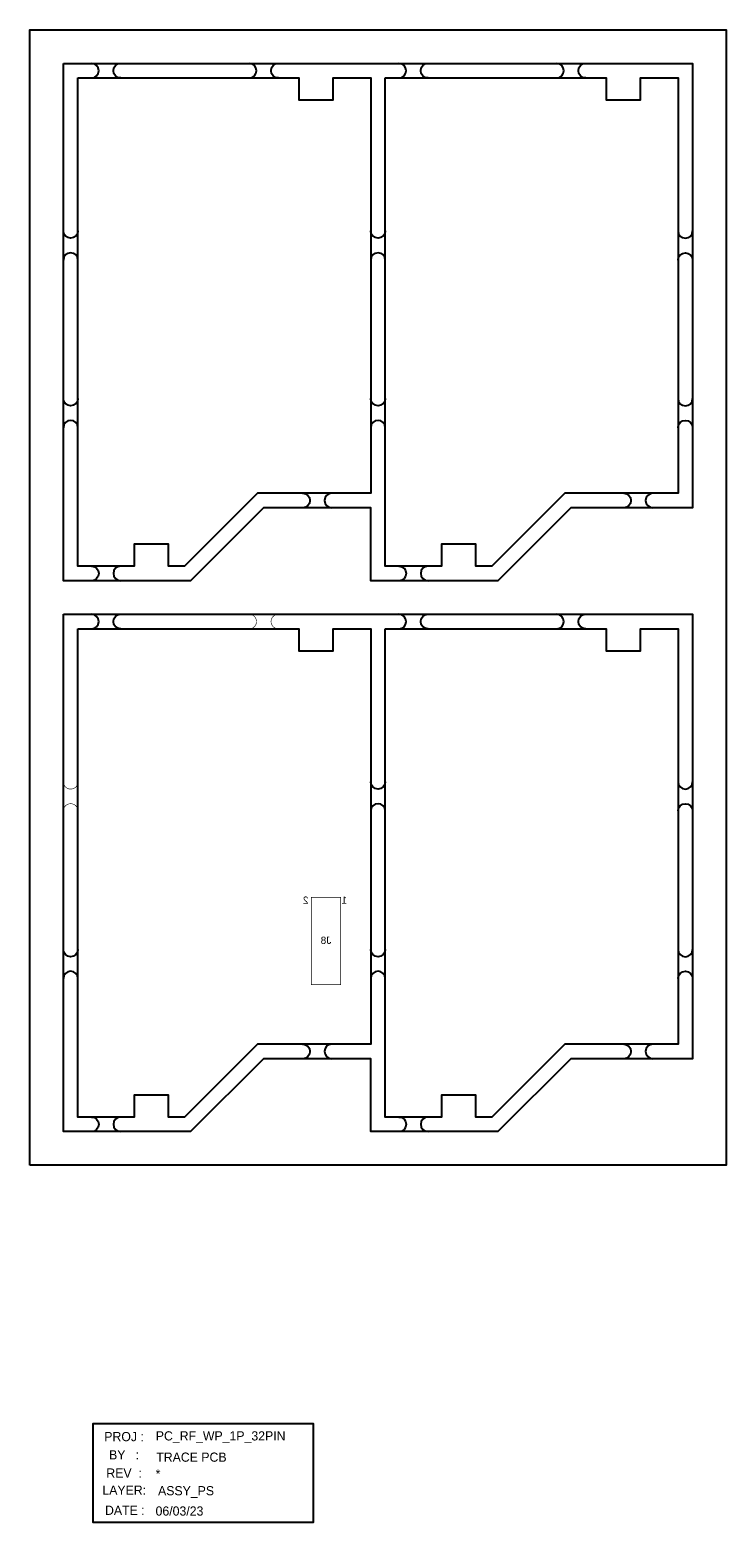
# Model space of a CAD drawing. Extents: x 0 to 121, y -62 to 198.
import ezdxf
from ezdxf.enums import TextEntityAlignment as Align

# ---------------------------------------------------------------- set-up
doc = ezdxf.new("R2010")
doc.units = 0
for name, color, linetype in [('BG_ASSY_PS_FORMAT', 85, 'CONTINUOUS'), ('BG_FORMAT_TOP', 140, 'CONTINUOUS'), ('BG_OUTLINE', 80, 'CONTINUOUS'), ('PG_ASSEMBLY_BOTTOM', 30, 'CONTINUOUS'), ('RD_ASSEMBLY_BOTTOM', 2, 'CONTINUOUS')]:
    doc.layers.add(name, color=color, linetype=linetype)

msp = doc.modelspace()

# ---------------------------------------------------------------- linework, layer by layer
at = {"layer": 'BG_FORMAT_TOP'}
msp.add_lwpolyline([(10.957306, -45.649134), (10.957306, -62.159134), (49.438306, -62.159134), (49.438306, -45.014134), (10.957306, -45.014134), (10.957306, -45.649134)], dxfattribs=at)
at = {"layer": 'BG_OUTLINE'}
for points in [[(0, 0), (0, 197.686168), (121.303796, 197.686168), (121.303796, 0)], [(5.842, 191.844168), (115.461796, 191.844168), (115.461796, 114.464084), (94.2721, 114.464084), (81.542128, 101.764084), (59.381898, 101.764084), (59.381898, 114.464084), (40.732202, 114.464084), (28.00223, 101.764084), (5.842, 101.764084)], [(8.382, 189.304168), (46.852078, 189.304168), (46.852078, 185.504074), (52.852066, 185.504074), (52.852066, 189.304168), (59.381898, 189.304168), (59.381898, 117.004084), (39.681912, 117.004084), (26.95194, 104.304084), (24.152098, 104.304084), (24.152098, 108.104178), (18.151856, 108.104178), (18.151856, 104.304084), (8.382, 104.304084)], [(61.921898, 189.304168), (100.391976, 189.304168), (100.391976, 185.504074), (106.391964, 185.504074), (106.391964, 189.304168), (112.921796, 189.304168), (112.921796, 117.004084), (93.22181, 117.004084), (80.491838, 104.304084), (77.691996, 104.304084), (77.691996, 108.104178), (71.691754, 108.104178), (71.691754, 104.304084), (61.921898, 104.304084)], [(5.842, 95.922084), (115.461796, 95.922084), (115.461796, 18.542), (94.2721, 18.542), (81.542128, 5.842), (59.381898, 5.842), (59.381898, 18.542), (40.732202, 18.542), (28.00223, 5.842), (5.842, 5.842)], [(8.382, 93.382084), (46.852078, 93.382084), (46.852078, 89.58199), (52.852066, 89.58199), (52.852066, 93.382084), (59.381898, 93.382084), (59.381898, 21.082), (39.681912, 21.082), (26.95194, 8.382), (24.152098, 8.382), (24.152098, 12.182094), (18.151856, 12.182094), (18.151856, 8.382), (8.382, 8.382)], [(61.921898, 93.382084), (100.391976, 93.382084), (100.391976, 89.58199), (106.391964, 89.58199), (106.391964, 93.382084), (112.921796, 93.382084), (112.921796, 21.082), (93.22181, 21.082), (80.491838, 8.382), (77.691996, 8.382), (77.691996, 12.182094), (71.691754, 12.182094), (71.691754, 8.382), (61.921898, 8.382)]]:
    msp.add_lwpolyline(points, close=True, dxfattribs=at)
for points in [[(10.7442, 189.304168, 1), (10.7442, 191.844168)], [(15.8242, 189.304168, -1), (15.8242, 191.844168)], [(38.216078, 189.304168, 1), (38.216078, 191.844168)], [(43.296078, 189.304168, -1), (43.296078, 191.844168)], [(64.284098, 189.304168, 1), (64.284098, 191.844168)], [(69.364098, 189.304168, -1), (69.364098, 191.844168)], [(91.755976, 189.304168, 1), (91.755976, 191.844168)], [(96.835976, 189.304168, -1), (96.835976, 191.844168)], [(8.382, 162.673284, -1), (5.842, 162.673284)], [(61.921898, 162.673284, -1), (59.381898, 162.673284)], [(112.921796, 162.673284, 1), (115.461796, 162.673284)], [(8.382, 157.593284, 1), (5.842, 157.593284)], [(61.921898, 157.593284, 1), (59.381898, 157.593284)], [(112.921796, 157.593284, -1), (115.461796, 157.593284)], [(8.382, 133.488684, -1), (5.842, 133.488684)], [(61.921898, 133.488684, -1), (59.381898, 133.488684)], [(112.921796, 133.488684, 1), (115.461796, 133.488684)], [(8.382, 128.408684, 1), (5.842, 128.408684)], [(61.921898, 128.408684, 1), (59.381898, 128.408684)], [(112.921796, 128.408684, -1), (115.461796, 128.408684)], [(47.520098, 117.004084, -1), (47.520098, 114.464084)], [(52.600098, 117.004084, 1), (52.600098, 114.464084)], [(103.450898, 117.004084, -1), (103.450898, 114.464084)], [(108.530898, 117.004084, 1), (108.530898, 114.464084)], [(10.7442, 104.304084, -1), (10.7442, 101.764084)], [(15.8242, 104.304084, 1), (15.8242, 101.764084)], [(64.284098, 104.304084, -1), (64.284098, 101.764084)], [(69.364098, 104.304084, 1), (69.364098, 101.764084)], [(10.7442, 93.382084, 1), (10.7442, 95.922084)], [(15.8242, 93.382084, -1), (15.8242, 95.922084)], [(64.284098, 93.382084, 1), (64.284098, 95.922084)], [(69.364098, 93.382084, -1), (69.364098, 95.922084)], [(91.755976, 93.382084, 1), (91.755976, 95.922084)], [(96.835976, 93.382084, -1), (96.835976, 95.922084)], [(61.921898, 66.7512, -1), (59.381898, 66.7512)], [(112.921796, 66.7512, 1), (115.461796, 66.7512)], [(61.921898, 61.6712, 1), (59.381898, 61.6712)], [(112.921796, 61.6712, -1), (115.461796, 61.6712)], [(8.382, 37.5666, -1), (5.842, 37.5666)], [(61.921898, 37.5666, -1), (59.381898, 37.5666)], [(112.921796, 37.5666, 1), (115.461796, 37.5666)], [(8.382, 32.4866, 1), (5.842, 32.4866)], [(61.921898, 32.4866, 1), (59.381898, 32.4866)], [(112.921796, 32.4866, -1), (115.461796, 32.4866)], [(47.520098, 21.082, -1), (47.520098, 18.542)], [(52.600098, 21.082, 1), (52.600098, 18.542)], [(103.450898, 21.082, -1), (103.450898, 18.542)], [(108.530898, 21.082, 1), (108.530898, 18.542)], [(10.7442, 8.382, -1), (10.7442, 5.842)], [(15.8242, 8.382, 1), (15.8242, 5.842)], [(64.284098, 8.382, -1), (64.284098, 5.842)], [(69.364098, 8.382, 1), (69.364098, 5.842)]]:
    msp.add_lwpolyline(points, format="xyb", dxfattribs=at)
at = {"layer": 'BG_OUTLINE', "const_width": 0.1016}
for points in [[(38.216078, 93.382084, 1), (38.216078, 95.922084)], [(43.296078, 93.382084, -1), (43.296078, 95.922084)], [(8.382, 66.7512, -1), (5.842, 66.7512)], [(8.382, 61.6712, 1), (5.842, 61.6712)]]:
    msp.add_lwpolyline(points, format="xyb", dxfattribs=at)
at = {"layer": 'PG_ASSEMBLY_BOTTOM', "const_width": 0.127}
msp.add_lwpolyline([(54.128416, 31.41091), (49.048416, 31.41091), (49.048416, 46.65091), (54.128416, 46.65091), (54.128416, 31.41091)], dxfattribs=at)

# ---------------------------------------------------------------- texts
at = {"layer": 'BG_ASSY_PS_FORMAT'}
msp.add_text('ASSY_PS', height=1.6002, dxfattribs=at).set_placement((27.213306, -57.485534), align=Align.CENTER)
at = {"layer": 'BG_FORMAT_TOP'}
for s, p in [('PROJ :', (16.418306, -48.062134)), ('BY   :', (16.418306, -51.237134)), ('REV  :', (16.418306, -54.412134)), ('LAYER:', (16.443706, -57.383934)), ('DATE :', (16.545306, -60.889134))]:
    msp.add_text(s, height=1.6002, dxfattribs=at).set_placement(p, align=Align.CENTER)
for s, p in [('PC_RF_WP_1P_32PIN', (21.942806, -47.935134)), ('TRACE PCB', (22.029166, -51.64074)), ('*', (21.917406, -54.539134)), ('06/03/23', (21.904706, -61.016134))]:
    msp.add_text(s, height=1.6002, dxfattribs=at).set_placement(p)
at = {"layer": 'PG_ASSEMBLY_BOTTOM', "text_generation_flag": 2, "width": 1.02}
for s, p in [('2', (48.540416, 45.50791)), ('1', (55.271416, 45.50791))]:
    msp.add_text(s, height=1.27, dxfattribs=at).set_placement(p)
at = {"layer": 'RD_ASSEMBLY_BOTTOM', "text_generation_flag": 2, "width": 1.02}
msp.add_text('J8', height=1.27, dxfattribs=at).set_placement((51.588416, 38.52291), align=Align.CENTER)

doc.saveas('drawing.dxf')
